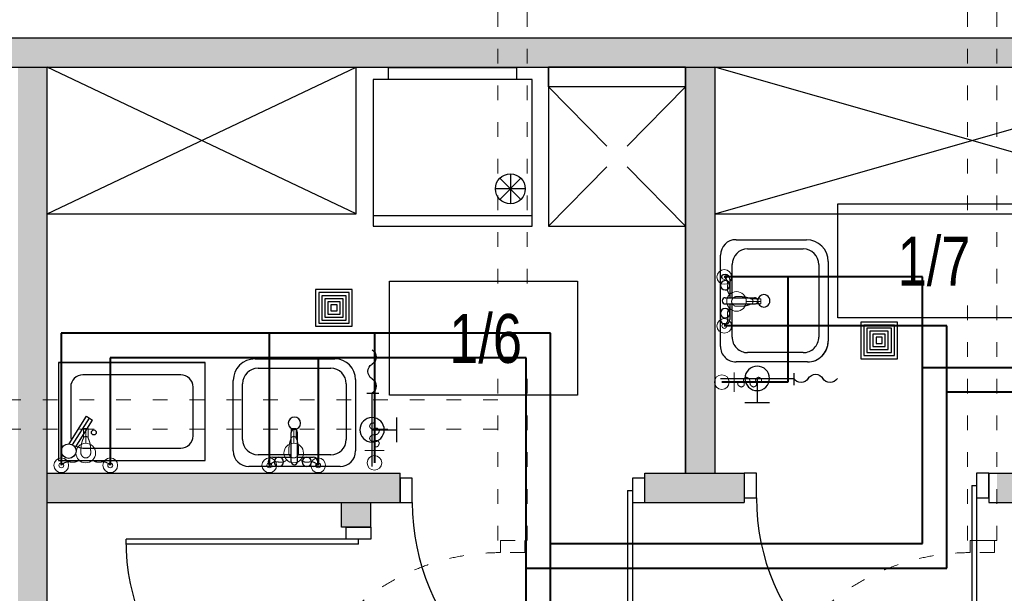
# Model space of a CAD drawing. Header units: millimetres. Extents: x 3698380 to 4312681, y 939872 to 1104488.
# Tile 8 of 93: x 3857420 to 3861445, y 1049059 to 1051404. Entities that reach past the tile are written whole.
import ezdxf

# ---------------------------------------------------------------- set-up
doc = ezdxf.new("R2010")
doc.units = ezdxf.units.MM
doc.header["$LTSCALE"] = 10
for name, pattern in [('ACAD_ISO03W100', [30, 12, -18]), ('H2OCW', [0]), ('H2OHW', [371.354, 250.4, -60.35, 0.254, -60.35])]:
    doc.linetypes.add(name, pattern=pattern)
for name, color, linetype, lineweight in [('0 20 cienka', 8, 'Continuous', 20), ('SAN_Odbiorniki H2O na rzucie', 7, 'Continuous', 13), ('SAN_Przewody ciepłej wody H2O na rzucie', 1, 'Continuous', 40), ('SAN_Przewody zimnej wody H2O na rzucie', 5, 'Continuous', 40)]:
    doc.layers.add(name, color=color, linetype=linetype, lineweight=lineweight)
for name, color, linetype in [('A_bloki', 252, 'Continuous'), ('A_kreskowanie', 8, 'Continuous'), ('A_opis_pom', 3, 'Continuous'), ('A_sc_proj', 2, 'Continuous'), ('A_stolarka', 252, 'Continuous'), ('A_wymiary', 1, 'Continuous'), ('SAN_Piony H2O na rzucie', 8, 'Continuous')]:
    doc.layers.add(name, color=color, linetype=linetype)
doc.styles.add('Strzałki', font='ic-isocp.shx', dxfattribs={"width": 0.8})

# ---------------------------------------------------------------- blocks, each defined once
blk = doc.blocks.new('jndf')
at = {"layer": 'A_stolarka', "ltscale": 2}
for p, q in [((6685.7, -1555593.7), (6685.7, -1556543.7)), ((6685.7, -1555593.7), (6705.7, -1555593.7)), ((6705.7, -1555593.7), (6705.7, -1556543.7))]:
    blk.add_line(p, q, dxfattribs=at)
for points in [[(5755.7, -1555643.7), (5805.7, -1555643.7), (5805.7, -1555543.7), (5755.7, -1555543.7)], [(6705.7, -1555643.7), (6755.7, -1555643.7), (6755.7, -1555543.7), (6705.7, -1555543.7)]]:
    blk.add_lwpolyline(points, close=True, dxfattribs=at)
blk.add_arc((6705.7, -1555643.7), 900, 180, 270, dxfattribs=at)
blk = doc.blocks.new('zlew_ 1 komora_ gospodarczy_ 01 - 500 x 440mm-1748953-1 PIĘTRO')
at = {"layer": 'A_bloki'}
for p, q in [((-14.54, 25.99), (18.13, 25.99)), ((-14.54, 25.99), (18.13, 25.99)), ((-13.27, 22.18), (16.41, 22.18)), ((-23.43, -11.66), (-23.43, 17.1)), ((-23.43, -11.66), (-23.43, 17.1)), ((26.57, 17.55), (26.57, -11.66)), ((26.57, 17.55), (26.57, -11.66)), ((-19.62, -6.9), (-19.62, 15.83)), ((22.76, 15.83), (22.76, -6.9)), ((0.3, -16.07), (0.3, -4.04)), ((2.84, -16.07), (2.84, -4.04)), ((0.3, -13.25), (-13.27, -13.25)), ((-7.32, -14.2), (0.3, -14.2)), ((16.41, -13.25), (2.84, -13.25)), ((2.84, -14.2), (9.19, -14.2)), ((20.22, -18.01), (-17.08, -18.01)), ((20.22, -18.01), (-17.08, -18.01)), ((9.19, -18.01), (-7.32, -18.01))]:
    blk.add_line(p, q, dxfattribs=at)
for centre, radius, start, end in [((-14.54, 17.1), 8.89, 90, 180), ((-14.54, 17.1), 8.89, 90, 180), ((18.13, 17.55), 8.44, 0, 90), ((18.13, 17.55), 8.44, 360, 90), ((-13.27, 15.83), 6.35, 90, 180), ((16.41, 15.83), 6.35, 360, 90), ((1.57, -0.32), 2.54, 360, 180), ((1.57, -0.32), 2.54, 180, 0), ((1.57, -4.04), 1.27, 360, 180), ((-13.27, -6.9), 6.35, 180, 270), ((16.41, -6.9), 6.35, 270, 0), ((-17.08, -11.66), 6.35, 180, 270), ((-17.08, -11.66), 6.35, 180, 270), ((20.22, -11.66), 6.35, 270, 0), ((20.22, -11.66), 6.35, 270, 0), ((-7.32, -16.11), 1.91, 90, 270), ((-4.78, -16.11), 1.9, 360, 180), ((1.57, -16.07), 1.27, 180, 0), ((6.65, -16.11), 1.9, 0, 180), ((9.19, -16.11), 1.9, 270, 90), ((-4.78, -16.11), 1.9, 180, 0), ((6.65, -16.11), 1.9, 180, 0)]:
    blk.add_arc(centre, radius, start, end, dxfattribs=at)
blk = doc.blocks.new('kran ze złączką 2d - kran ze złączką 2d-1891425-1 PIĘTRO')
at = {"layer": 'A_bloki'}
for p, q in [((0, 2.18), (0, -2.82)), ((29.99, 0.01), (0, 0)), ((14.99, 0), (15, -10)), ((10, -10), (20, -10))]:
    blk.add_line(p, q, dxfattribs=at)
blk.add_circle((14.99, 0), 5, dxfattribs=at)
for centre, start, end in [((-8.87, -1.79), 31.095, 148.905), ((-2.93, 1.79), 211.095, 328.905), ((-14.81, 1.79), 211.095, 328.905)]:
    blk.add_arc(centre, 3.47, start, end, dxfattribs=at)
blk = doc.blocks.new('Wpust podłogowy - DN 100-1891426-1 PIĘTRO')
at = {"layer": 'A_bloki'}
for p, q in [((7.5, 7.5), (-7.5, 7.5)), ((-7.5, 7.5), (-7.5, -7.5)), ((7.5, 7.5), (-7.5, 7.5)), ((-7.5, 7.5), (-7.5, -7.5)), ((6.25, 6.25), (-6.25, 6.25)), ((-6.25, 6.25), (-6.25, -6.25)), ((5, 5), (-5, 5)), ((-5, 5), (-5, -5)), ((5, -5), (5, 5)), ((6.25, -6.25), (6.25, 6.25)), ((7.5, -7.5), (7.5, 7.5)), ((7.5, -7.5), (7.5, 7.5)), ((3.75, 3.75), (-3.75, 3.75)), ((-3.75, 3.75), (-3.75, -3.75)), ((2.5, 2.5), (-2.5, 2.5)), ((-2.5, 2.5), (-2.5, -2.5)), ((1.25, 1.25), (-1.25, 1.25)), ((-1.25, 1.25), (-1.25, -1.25)), ((1.25, -1.25), (1.25, 1.25)), ((2.5, -2.5), (2.5, 2.5)), ((3.75, -3.75), (3.75, 3.75)), ((-3.75, -3.75), (3.75, -3.75)), ((-2.5, -2.5), (2.5, -2.5)), ((-1.25, -1.25), (1.25, -1.25)), ((-7.5, -7.5), (7.5, -7.5)), ((-7.5, -7.5), (7.5, -7.5)), ((-6.25, -6.25), (6.25, -6.25)), ((-5, -5), (5, -5))]:
    blk.add_line(p, q, dxfattribs=at)
blk = doc.blocks.new('d')
at = {"layer": 'A_kreskowanie', "ltscale": 2}
h = blk.add_hatch(color=252, dxfattribs=at)
h.dxf.hatch_style = 1
h.paths.add_polyline_path([(3731432.76, 791007.02), (3731312.76, 791007.02), (3731312.76, 789647.02), (3731432.76, 789647.02)])
h.paths.add_polyline_path([(3732874.74, 789327.02), (3732874.74, 789347.02), (3731432.76, 789347.02), (3731432.76, 789227.02), (3732874.74, 789227.02)])
h.paths.add_polyline_path([(3732754.74, 789227.02), (3732634.74, 789227.02), (3732634.74, 789127.02), (3732754.74, 789127.02)])
h.paths.add_polyline_path([(3734281.53, 789347.02), (3733874.74, 789347.02), (3733874.74, 789227.02), (3734281.53, 789227.02)])
h.paths.add_polyline_path([(3734161.53, 791007.02), (3734041.53, 791007.02), (3734041.53, 790927.02), (3734041.53, 790357.02), (3734041.53, 789347.02), (3734161.53, 789347.02)])
h.paths.add_polyline_path([(3736381.9, 791007.02), (3736261.9, 791007.02), (3736261.9, 789347.02), (3735463.65, 789347.02), (3735314.74, 789347.02), (3735314.74, 789227.02), (3736381.9, 789227.02)])
h.paths.add_polyline_path([(3735583.65, 789227.02), (3735463.65, 789227.02), (3735463.65, 787727.02), (3735583.65, 787727.02)])
h.paths.add_polyline_path([(3732754.74, 788122.56), (3732634.74, 788122.56), (3732634.74, 787727.02), (3732754.74, 787727.02)])
h.paths.add_polyline_path([(3731432.76, 789527.02), (3731312.76, 789527.02), (3731312.76, 787727.02), (3731432.76, 787727.02)])
h.paths.add_polyline_path([(3730049.12, 787727.02), (3729235.08, 787727.02), (3729235.08, 787627.02), (3729285.08, 787627.02), (3729285.08, 787527.02, 0.0278424), (3729290.65, 787427.02), (3730049.12, 787427.02)])
h.paths.add_polyline_path([(3729285.08, 787527.02), (3729235.08, 787527.02), (3729235.08, 787427.02), (3729290.65, 787427.02, -0.0278424)], flags=17)
h.paths.add_polyline_path([(3729285.08, 787627.02), (3729235.08, 787627.02), (3729235.08, 787527.02), (3729285.08, 787527.02)], flags=17)
h.paths.add_polyline_path([(3729114.74, 784607.02), (3728714.74, 784607.02), (3728714.74, 783607.02), (3729114.74, 783607.02)])
h.paths.add_polyline_path([(3729220.66, 783607.02), (3729114.74, 783607.02), (3729114.74, 783487.02), (3729220.66, 783487.02)])
h.paths.add_polyline_path([(3729309.74, 783607.02), (3729220.66, 783607.02), (3729220.66, 783487.02), (3729309.74, 783487.02)])
h.paths.add_polyline_path([(3732204.74, 783607.02), (3730709.74, 783607.02), (3730709.74, 783487.02), (3732204.74, 783487.02)])
h.paths.add_polyline_path([(3732324.74, 783707.02), (3732204.74, 783707.02), (3732204.74, 781627.02), (3732324.74, 781627.02)])
h.paths.add_polyline_path([(3735344.74, 786027.02), (3735224.74, 786027.02), (3732324.74, 786027.02), (3732324.74, 785907.02), (3735224.74, 785907.02), (3735224.74, 781627.02), (3735344.74, 781627.02)])
h.paths.add_polyline_path([(3744114.74, 791127.02), (3735314.74, 791127.02), (3735314.74, 791007.02), (3744114.74, 791007.02)])
h.paths.add_polyline_path([(3740100.05, 791007.02), (3739980.05, 791007.02), (3739980.05, 787727.02), (3740100.05, 787727.02)])
h.paths.add_polyline_path([(3742214.74, 791007.02), (3742094.74, 791007.02), (3742094.74, 787727.02), (3742214.74, 787727.02)])
h.paths.add_polyline_path([(3727024.74, 793327.02), (3726904.74, 793327.02), (3726904.74, 789127.02), (3727024.74, 789127.02)])
h = blk.add_hatch(color=252, dxfattribs=at)
h.dxf.hatch_style = 1
h.paths.add_polyline_path([(3733274.74, 791127.02), (3729114.74, 791127.02), (3729114.74, 791007.02), (3732204.74, 791007.02), (3733274.74, 791007.02)])
h.paths.add_polyline_path([(3733394.74, 791127.02), (3733274.74, 791127.02), (3733274.74, 791007.02), (3733394.74, 791007.02)])
h.paths.add_polyline_path([(3735194.74, 791127.02), (3733394.74, 791127.02), (3733394.74, 791007.02), (3733824.74, 791007.02), (3734041.53, 791007.02), (3735194.74, 791007.02)])
h.paths.add_polyline_path([(3735314.74, 791127.02), (3735194.74, 791127.02), (3735194.74, 791007.02), (3735314.74, 791007.02)])
h.paths.add_polyline_path([(3731432.76, 789647.02), (3731312.76, 789647.02), (3731312.76, 789527.02), (3731432.76, 789527.02)])
at = {"layer": '0 20 cienka', "color": 252, "linetype": 'ACAD_ISO03W100', "ltscale": 0.5}
for points in [[(3735194.74, 789072.56), (3735194.74, 793327.02)], [(3735314.74, 789072.56), (3735314.74, 793327.02)], [(3733274.74, 789072.56), (3733274.74, 791727.02)], [(3733394.74, 789072.56), (3733394.74, 791727.02)], [(3733274.74, 789647.02), (3730474.74, 789647.02)], [(3733274.74, 789527.02), (3730474.74, 789527.02)], [(3735314.74, 789072.56), (3735194.74, 789072.56)]]:
    blk.add_lwpolyline(points, dxfattribs=at)
for points in [[(3733284.74, 789072.56), (3733384.74, 789072.56), (3733384.74, 789022.56), (3733284.74, 789022.56)], [(3735204.74, 789072.56), (3735304.74, 789072.56), (3735304.74, 789022.56), (3735204.74, 789022.56)]]:
    blk.add_lwpolyline(points, close=True, dxfattribs=at)
for centre in [(3733284.74, 788122.56), (3735204.74, 788122.56)]:
    blk.add_arc(centre, 900, 90, 180, dxfattribs=at)
at = {"layer": 'A_bloki', "color": 252, "linetype": 'Continuous'}
for p, q in [((3731432.76, 790407.02), (3732695.88, 791007.02)), ((3732695.88, 790407.02), (3731432.76, 791007.02)), ((3732695.88, 790407.02), (3732695.88, 791007.02)), ((3734161.53, 790407.02), (3736261.9, 791007.02)), ((3736261.9, 790407.02), (3734161.53, 791007.02)), ((3733719.42, 790684.88), (3733481.53, 790927.02)), ((3733803.63, 790684.88), (3734041.53, 790927.02)), ((3733481.53, 790357.02), (3733719.42, 790599.16)), ((3734041.53, 790357.02), (3733803.63, 790599.16)), ((3731432.76, 790407.02), (3732695.88, 790407.02)), ((3732078.56, 789799.44), (3731478.56, 789799.44)), ((3731478.56, 789799.44), (3731478.56, 789399.74)), ((3731478.56, 789799.44), (3732078.56, 789799.44)), ((3732078.56, 789399.74), (3732078.56, 789799.44)), ((3731978.56, 789749.44), (3731578.56, 789749.44)), ((3731528.56, 789699.44), (3731528.56, 789499.74)), ((3732028.56, 789499.74), (3732028.56, 789699.44)), ((3731521.65, 789467.56), (3731592.81, 789580.57)), ((3731536.48, 789462.97), (3731605.5, 789572.58)), ((3731547.04, 789451.57), (3731618.19, 789564.59)), ((3731592.81, 789580.57), (3731618.19, 789564.59)), ((3731578.56, 789449.74), (3731978.56, 789449.74)), ((3731478.56, 789399.74), (3732078.56, 789399.74))]:
    blk.add_line(p, q, dxfattribs=at)
at = {"layer": 'A_bloki', "color": 252}
for p, q in [((3733282.37, 790553.29), (3733368.82, 790466.85)), ((3733368.82, 790553.29), (3733282.37, 790466.85)), ((3733325.6, 790571.19), (3733325.6, 790448.95)), ((3733386.72, 790510.07), (3733264.47, 790510.07)), ((3733414.35, 790399.4), (3732764.35, 790399.4))]:
    blk.add_line(p, q, dxfattribs=at)
for points in [[(3732827.96, 790957.02), (3732827.96, 791006.33), (3733350.73, 791006.33), (3733350.73, 790957.02)], [(3732764.35, 790957.02), (3732764.35, 790357.02), (3733414.35, 790357.02), (3733414.35, 790957.02)]]:
    blk.add_lwpolyline(points, close=True, dxfattribs=at)
at = {"layer": 'A_bloki', "color": 252, "linetype": 'Continuous'}
for points in [[(3734041.53, 790357.02), (3734041.53, 791007.02), (3733481.53, 791007.02), (3733481.53, 790357.02)], [(3734041.53, 791007.02), (3734041.53, 790927.02), (3733481.53, 790927.02), (3733481.53, 791007.02)]]:
    blk.add_lwpolyline(points, close=True, dxfattribs=at)
blk.add_lwpolyline([(3734161.53, 790407.02), (3736261.9, 790407.02)], dxfattribs=at)
at = {"layer": 'A_bloki', "color": 252}
blk.add_circle((3733325.6, 790510.07), 61.12, dxfattribs=at)
at = {"layer": 'A_bloki', "color": 252, "linetype": 'Continuous'}
for centre, radius in [((3731622.88, 789513.95), 10), ((3731520.5, 789437.58), 30)]:
    blk.add_circle(centre, radius, dxfattribs=at)
for centre, start, end in [((3731578.56, 789699.44), 90, 180), ((3731978.56, 789699.44), 0, 90), ((3731578.56, 789499.74), 180, 199.46873), ((3731978.56, 789499.74), 270, 0), ((3731578.56, 789499.74), 236.64305, 270)]:
    blk.add_arc(centre, 50, start, end, dxfattribs=at)
at = {"layer": 'A_opis_pom', "color": 252, "ltscale": 2}
for points in [[(3734664.59, 790448.31), (3735433.52, 790448.31), (3735433.52, 789982.89), (3734664.59, 789982.89)], [(3732831.37, 790131.89), (3733600.29, 790131.89), (3733600.29, 789666.47), (3732831.37, 789666.47)]]:
    blk.add_lwpolyline(points, close=True, dxfattribs=at)
at = {"layer": 'A_sc_proj', "color": 252, "ltscale": 2}
for p, q in [((3729114.74, 791007.02), (3731774.74, 791007.02)), ((3731432.76, 787727.02), (3731432.76, 791007.02)), ((3731432.76, 787727.02), (3731432.76, 791007.02)), ((3732204.74, 791007.02), (3733824.74, 791007.02)), ((3734041.53, 791007.02), (3734041.53, 789347.02)), ((3734041.53, 789347.02), (3734041.53, 791007.02)), ((3734161.53, 791007.02), (3734161.53, 789347.02)), ((3731432.76, 789347.02), (3732874.74, 789347.02)), ((3733874.74, 789347.02), (3734281.53, 789347.02)), ((3735281.53, 789347.02), (3736261.9, 789347.02)), ((3731432.76, 789227.02), (3732874.74, 789227.02)), ((3732634.74, 789127.02), (3732634.74, 789227.02)), ((3732634.74, 789127.02), (3732634.74, 789227.02)), ((3732754.74, 789127.02), (3732754.74, 789227.02)), ((3732754.74, 789127.02), (3732754.74, 789227.02)), ((3733874.74, 789227.02), (3734281.53, 789227.02)), ((3735281.53, 789227.02), (3736381.9, 789227.02))]:
    blk.add_line(p, q, dxfattribs=at)
at = {"layer": 'A_sc_proj', "color": 252, "ltscale": 16}
for p, q in [((3732874.74, 789227.02), (3732874.74, 789347.02)), ((3733874.74, 789227.02), (3733874.74, 789347.02)), ((3734281.53, 789347.02), (3734281.53, 789227.02)), ((3735281.53, 789347.02), (3735281.53, 789227.02)), ((3732754.74, 789127.02), (3732634.74, 789127.02))]:
    blk.add_line(p, q, dxfattribs=at)
at = {"layer": 'A_sc_proj', "color": 252, "ltscale": 2}
for points in [[(3729114.74, 791127.02), (3744114.74, 791127.02)], [(3729114.74, 791007.02), (3744114.74, 791007.02)], [(3729114.74, 791007.02), (3732204.74, 791007.02)]]:
    blk.add_lwpolyline(points, dxfattribs=at)
at = {"layer": 'A_bloki', "color": 252, "linetype": 'Continuous', "yscale": 10, "zscale": 10}
for name, p, xscale, rotation in [('zlew_ 1 komora_ gospodarczy_ 01 - 500 x 440mm-1748953-1 PIĘTRO', (3734364.66, 790067.7), 10, 270.0000000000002), ('Wpust podłogowy - DN 100-1891426-1 PIĘTRO', (3732604.57, 790022.95), 10, 179.9999999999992), ('Wpust podłogowy - DN 100-1891426-1 PIĘTRO', (3734832.99, 789890.4), 10, 89.99999999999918), ('kran ze złączką 2d - kran ze złączką 2d-1891425-1 PIĘTRO', (3732760.27, 789674.47), -10, 90)]:
    blk.add_blockref(name, p, dxfattribs=dict(at, xscale=xscale, rotation=rotation))
for name, p, xscale in [('zlew_ 1 komora_ gospodarczy_ 01 - 500 x 440mm-1748953-1 PIĘTRO', (3732427.28, 789554.62), 10), ('kran ze złączką 2d - kran ze złączką 2d-1891425-1 PIĘTRO', (3734484.51, 789734.7), -10)]:
    blk.add_blockref(name, p, dxfattribs=dict(at, xscale=xscale))
at = {"layer": 'A_stolarka', "color": 252}
for p in [(3728525.79, 2344890.77), (3727119.01, 2344870.77)]:
    blk.add_blockref('jndf', p, dxfattribs=at)
at = {"layer": 'A_stolarka', "color": 252, "xscale": -1, "rotation": 270}
blk.add_blockref('jndf', (5288298.49, 782371.29), dxfattribs=at)
at = {"layer": 'A_opis_pom', "color": 252, "char_height": 200, "attachment_point": 5, "style": 'Strzałki', "bg_fill": 3, "box_fill_scale": 1.2, "bg_fill_color": 256, "bg_fill_transparency": 10554628}
for s, insert in [('1/7', (3735057.58, 790213.15)), ('1/6', (3733224.35, 789896.72))]:
    blk.add_mtext(s, dxfattribs=dict(at, insert=insert))
blk = doc.blocks.new('BATCZST')
at = {"layer": 'SAN_Odbiorniki H2O na rzucie', "true_color": 0x000000}
for points in [[(0, -100), (0, -40)], [(-10, -60), (-10, -100), (10, -100), (10, -60)]]:
    blk.add_lwpolyline(points, dxfattribs=at)
for centre, radius in [((-100, 50), 10), ((100, 50), 10), ((0, 0), 40)]:
    blk.add_circle(centre, radius, dxfattribs=at)
at = {"layer": 'SAN_Odbiorniki H2O na rzucie', "linetype": 'Continuous', "true_color": 0x000000}
for points in [[(-30, 30), (-33.6, 32.2), (-37.1, 34), (-40.4, 35.4), (-43.5, 36.3), (-46.5, 37), (-49.4, 37.3), (-52.1, 37.5), (-54.8, 37.4), (-57.4, 37.2), (-60, 36.9), (-62.5, 36.6), (-65, 36.2), (-67.5, 36), (-70, 35.8), (-72.6, 35.8), (-75.2, 35.9), (-77.9, 36.3), (-80.6, 37), (-83.5, 38.1), (-86.5, 39.5), (-89.6, 41.3), (-92.9, 43.7), (-96.4, 46.6), (-100, 50)], [(30, 30), (33.6, 32.2), (37.1, 34), (40.4, 35.4), (43.5, 36.3), (46.5, 37), (49.4, 37.3), (52.1, 37.5), (54.8, 37.4), (57.4, 37.2), (60, 36.9), (62.5, 36.6), (65, 36.2), (67.5, 36), (70, 35.8), (72.6, 35.8), (75.2, 35.9), (77.9, 36.3), (80.6, 37), (83.5, 38.1), (86.5, 39.5), (89.6, 41.3), (92.9, 43.7), (96.4, 46.6), (100, 50)]]:
    blk.add_spline(points, degree=3, dxfattribs=at)
at = {"layer": 'SAN_Odbiorniki H2O na rzucie', "true_color": 0x000000}
blk.add_spline([(-20, 0), (-20, -0.6), (-20, -1.2), (-20, -1.8), (-20, -2.4), (-20, -3), (-20, -3.6), (-20, -4.2), (-20, -4.8), (-20, -5.4), (-20, -6), (-20, -6.6), (-20, -7.2), (-20, -7.8), (-20, -8.4), (-20, -9), (-20, -9.6), (-20, -10.2), (-19.9, -10.8), (-19.9, -11.4), (-19.9, -12), (-19.9, -12.6), (-19.9, -13.2), (-19.9, -13.8), (-19.9, -14.4), (-19.8, -15), (-19.8, -15.6), (-19.8, -16.2), (-19.8, -16.8), (-19.8, -17.4), (-19.7, -18), (-19.7, -18.6), (-19.7, -19.2), (-19.6, -19.8), (-19.6, -20.4), (-19.6, -21), (-19.5, -21.6), (-19.5, -22.2), (-19.5, -22.8), (-19.4, -23.4), (-19.4, -24), (-19.3, -24.6), (-19.3, -25.2), (-19.2, -25.8), (-19.1, -26.4), (-19.1, -27), (-19, -27.6), (-19, -28.2), (-18.9, -28.8), (-18.8, -29.4), (-18.8, -30), (-18.7, -30.6), (-18.6, -31.2), (-18.5, -31.8), (-18.4, -32.4), (-18.3, -33), (-18.2, -33.6), (-18.1, -34.2), (-18, -34.8), (-17.9, -35.4), (-17.8, -36), (-17.7, -36.6), (-17.6, -37.2), (-17.5, -37.8), (-17.4, -38.4), (-17.3, -39), (-17.1, -39.6), (-17, -40.2), (-16.9, -40.8), (-16.7, -41.4), (-16.6, -42), (-16.4, -42.6), (-16.3, -43.2), (-16.1, -43.8), (-15.9, -44.4), (-15.8, -45), (-15.6, -45.6), (-15.4, -46.2), (-15.3, -46.8), (-15.1, -47.4), (-14.9, -48), (-14.7, -48.6), (-14.5, -49.2), (-14.3, -49.8), (-14.1, -50.4), (-13.9, -51), (-13.6, -51.6), (-13.4, -52.2), (-13.2, -52.8), (-13, -53.4), (-12.7, -54), (-12.5, -54.6), (-12.2, -55.2), (-12, -55.8), (-11.7, -56.4), (-11.4, -57), (-11.2, -57.6), (-10.9, -58.2), (-10.6, -58.8), (-10.3, -59.4), (-10, -60), (-10, -60.3), (-10, -60.6), (-9.9, -60.9), (-9.9, -61.2), (-9.9, -61.4), (-9.8, -61.7), (-9.7, -62), (-9.6, -62.2), (-9.5, -62.5), (-9.4, -62.7), (-9.3, -62.9), (-9.2, -63.2), (-9.1, -63.4), (-8.9, -63.6), (-8.8, -63.8), (-8.6, -64), (-8.5, -64.2), (-8.3, -64.4), (-8.1, -64.6), (-7.9, -64.8), (-7.7, -65), (-7.5, -65.1), (-7.3, -65.3), (-7.1, -65.5), (-6.9, -65.6), (-6.6, -65.8), (-6.4, -65.9), (-6.2, -66), (-5.9, -66.2), (-5.7, -66.3), (-5.4, -66.4), (-5.2, -66.5), (-4.9, -66.6), (-4.6, -66.7), (-4.4, -66.8), (-4.1, -66.9), (-3.8, -67), (-3.5, -67.1), (-3.2, -67.1), (-3, -67.2), (-2.7, -67.3), (-2.4, -67.3), (-2.1, -67.4), (-1.8, -67.4), (-1.5, -67.4), (-1.2, -67.5), (-0.9, -67.5), (-0.6, -67.5), (-0.3, -67.5), (0, -67.5), (0.3, -67.5), (0.6, -67.5), (0.9, -67.5), (1.2, -67.5), (1.5, -67.4), (1.8, -67.4), (2.1, -67.4), (2.4, -67.3), (2.7, -67.3), (3, -67.2), (3.2, -67.1), (3.5, -67.1), (3.8, -67), (4.1, -66.9), (4.4, -66.8), (4.6, -66.7), (4.9, -66.6), (5.2, -66.5), (5.4, -66.4), (5.7, -66.3), (5.9, -66.2), (6.2, -66), (6.4, -65.9), (6.6, -65.8), (6.9, -65.6), (7.1, -65.5), (7.3, -65.3), (7.5, -65.1), (7.7, -65), (7.9, -64.8), (8.1, -64.6), (8.3, -64.4), (8.5, -64.2), (8.6, -64), (8.8, -63.8), (8.9, -63.6), (9.1, -63.4), (9.2, -63.2), (9.3, -62.9), (9.4, -62.7), (9.5, -62.5), (9.6, -62.2), (9.7, -62), (9.8, -61.7), (9.9, -61.4), (9.9, -61.2), (9.9, -60.9), (10, -60.6), (10, -60.3), (10, -60), (10.3, -59.4), (10.6, -58.8), (10.9, -58.2), (11.2, -57.6), (11.4, -57), (11.7, -56.4), (12, -55.8), (12.2, -55.2), (12.5, -54.6), (12.7, -54), (13, -53.4), (13.2, -52.8), (13.4, -52.2), (13.6, -51.6), (13.9, -51), (14.1, -50.4), (14.3, -49.8), (14.5, -49.2), (14.7, -48.6), (14.9, -48), (15.1, -47.4), (15.3, -46.8), (15.4, -46.2), (15.6, -45.6), (15.8, -45), (15.9, -44.4), (16.1, -43.8), (16.3, -43.2), (16.4, -42.6), (16.6, -42), (16.7, -41.4), (16.9, -40.8), (17, -40.2), (17.1, -39.6), (17.3, -39), (17.4, -38.4), (17.5, -37.8), (17.6, -37.2), (17.7, -36.6), (17.8, -36), (17.9, -35.4), (18, -34.8), (18.1, -34.2), (18.2, -33.6), (18.3, -33), (18.4, -32.4), (18.5, -31.8), (18.6, -31.2), (18.7, -30.6), (18.7, -30), (18.8, -29.4), (18.9, -28.8), (19, -28.2), (19, -27.6), (19.1, -27), (19.1, -26.4), (19.2, -25.8), (19.3, -25.2), (19.3, -24.6), (19.4, -24), (19.4, -23.4), (19.5, -22.8), (19.5, -22.2), (19.5, -21.6), (19.6, -21), (19.6, -20.4), (19.6, -19.8), (19.7, -19.2), (19.7, -18.6), (19.7, -18), (19.8, -17.4), (19.8, -16.8), (19.8, -16.2), (19.8, -15.6), (19.8, -15), (19.9, -14.4), (19.9, -13.8), (19.9, -13.2), (19.9, -12.6), (19.9, -12), (19.9, -11.4), (19.9, -10.8), (20, -10.2), (20, -9.6), (20, -9), (20, -8.4), (20, -7.8), (20, -7.2), (20, -6.6), (20, -6), (20, -5.4), (20, -4.8), (20, -4.2), (20, -3.6), (20, -3), (20, -2.4), (20, -1.8), (20, -1.2), (20, -0.6), (20, 0), (20, 0.3), (20, 0.6), (20, 0.9), (20, 1.2), (19.9, 1.5), (19.9, 1.8), (19.9, 2.1), (19.8, 2.4), (19.8, 2.7), (19.7, 3), (19.7, 3.3), (19.6, 3.6), (19.5, 3.9), (19.4, 4.2), (19.4, 4.5), (19.3, 4.8), (19.2, 5.1), (19.1, 5.3), (19, 5.6), (18.9, 5.9), (18.8, 6.2), (18.7, 6.5), (18.5, 6.8), (18.4, 7.1), (18.3, 7.3), (18.1, 7.6), (18, 7.9), (17.9, 8.2), (17.7, 8.5), (17.6, 8.7), (17.4, 9), (17.3, 9.3), (17.1, 9.5), (16.9, 9.8), (16.8, 10.1), (16.6, 10.3), (16.4, 10.6), (16.2, 10.9), (16, 11.1), (15.8, 11.4), (15.6, 11.6), (15.4, 11.9), (15.2, 12.1), (15, 12.3), (14.8, 12.6), (14.6, 12.8), (14.4, 13.1), (14.2, 13.3), (14, 13.5), (13.7, 13.7), (13.5, 14), (13.3, 14.2), (13.1, 14.4), (12.8, 14.6), (12.6, 14.8), (12.3, 15), (12.1, 15.2), (11.9, 15.4), (11.6, 15.6), (11.4, 15.8), (11.1, 16), (10.9, 16.2), (10.6, 16.4), (10.3, 16.6), (10.1, 16.8), (9.8, 16.9), (9.5, 17.1), (9.3, 17.3), (9, 17.4), (8.7, 17.6), (8.5, 17.7), (8.2, 17.9), (7.9, 18), (7.6, 18.1), (7.3, 18.3), (7.1, 18.4), (6.8, 18.5), (6.5, 18.7), (6.2, 18.8), (5.9, 18.9), (5.6, 19), (5.3, 19.1), (5.1, 19.2), (4.8, 19.3), (4.5, 19.4), (4.2, 19.4), (3.9, 19.5), (3.6, 19.6), (3.3, 19.7), (3, 19.7), (2.7, 19.8), (2.4, 19.8), (2.1, 19.9), (1.8, 19.9), (1.5, 19.9), (1.2, 20), (0.9, 20), (0.6, 20), (0.3, 20), (0, 20), (-0.3, 20), (-0.6, 20), (-0.9, 20), (-1.2, 20), (-1.5, 19.9), (-1.8, 19.9), (-2.1, 19.9), (-2.4, 19.8), (-2.7, 19.8), (-3, 19.7), (-3.3, 19.7), (-3.6, 19.6), (-3.9, 19.5), (-4.2, 19.4), (-4.5, 19.4), (-4.8, 19.3), (-5.1, 19.2), (-5.3, 19.1), (-5.6, 19), (-5.9, 18.9), (-6.2, 18.8), (-6.5, 18.7), (-6.8, 18.5), (-7.1, 18.4), (-7.3, 18.3), (-7.6, 18.1), (-7.9, 18), (-8.2, 17.9), (-8.5, 17.7), (-8.7, 17.6), (-9, 17.4), (-9.3, 17.3), (-9.5, 17.1), (-9.8, 16.9), (-10.1, 16.8), (-10.3, 16.6), (-10.6, 16.4), (-10.9, 16.2), (-11.1, 16), (-11.4, 15.8), (-11.6, 15.6), (-11.9, 15.4), (-12.1, 15.2), (-12.3, 15), (-12.6, 14.8), (-12.8, 14.6), (-13.1, 14.4), (-13.3, 14.2), (-13.5, 14), (-13.7, 13.7), (-14, 13.5), (-14.2, 13.3), (-14.4, 13.1), (-14.6, 12.8), (-14.8, 12.6), (-15, 12.3), (-15.2, 12.1), (-15.4, 11.9), (-15.6, 11.6), (-15.8, 11.4), (-16, 11.1), (-16.2, 10.9), (-16.4, 10.6), (-16.6, 10.3), (-16.8, 10.1), (-16.9, 9.8), (-17.1, 9.5), (-17.3, 9.3), (-17.4, 9), (-17.6, 8.7), (-17.7, 8.5), (-17.9, 8.2), (-18, 7.9), (-18.1, 7.6), (-18.3, 7.3), (-18.4, 7.1), (-18.5, 6.8), (-18.7, 6.5), (-18.8, 6.2), (-18.9, 5.9), (-19, 5.6), (-19.1, 5.3), (-19.2, 5.1), (-19.3, 4.8), (-19.4, 4.5), (-19.4, 4.2), (-19.5, 3.9), (-19.6, 3.6), (-19.7, 3.3), (-19.7, 3), (-19.8, 2.7), (-19.8, 2.4), (-19.9, 2.1), (-19.9, 1.8), (-19.9, 1.5), (-20, 1.2), (-20, 0.9), (-20, 0.6), (-20, 0.3), (-20, 0)], degree=3, dxfattribs=at)
blk = doc.blocks.new('ZAWCZZW')
at = {"layer": 'SAN_Odbiorniki H2O na rzucie', "true_color": 0x000000}
for p, q in [((0, 0), (0, -50)), ((-40, -50), (40, -50))]:
    blk.add_line(p, q, dxfattribs=at)
blk.add_spline([(0, -50), (-0.00299, -50.88212), (-0.01192, -51.72896), (-0.02673, -52.54124), (-0.04736, -53.31968), (-0.07375, -54.065), (-0.10584, -54.77792), (-0.14357, -55.45916), (-0.18688, -56.10944), (-0.23571, -56.72948), (-0.29, -57.32), (-0.34969, -57.88172), (-0.41472, -58.41536), (-0.48503, -58.92164), (-0.56056, -59.40128), (-0.64125, -59.855), (-0.72704, -60.28352), (-0.81787, -60.68756), (-0.91368, -61.06784), (-1.01441, -61.42508), (-1.12, -61.76), (-1.23039, -62.07332), (-1.34552, -62.36576), (-1.46533, -62.63804), (-1.58976, -62.89088), (-1.71875, -63.125), (-1.85224, -63.34112), (-1.99017, -63.53996), (-2.13248, -63.72224), (-2.27911, -63.88868), (-2.43, -64.04), (-2.58509, -64.17692), (-2.74432, -64.30016), (-2.90763, -64.41044), (-3.07496, -64.50848), (-3.24625, -64.595), (-3.42144, -64.67072), (-3.60047, -64.73636), (-3.78328, -64.79264), (-3.96981, -64.84028), (-4.16, -64.88), (-4.35379, -64.91252), (-4.55112, -64.93856), (-4.75193, -64.95884), (-4.95616, -64.97408), (-5.16375, -64.985), (-5.37464, -64.99232), (-5.58877, -64.99676), (-5.80608, -64.99904), (-6.02651, -64.99988), (-6.25, -65), (-6.47649, -65.00012), (-6.70592, -65.00096), (-6.93823, -65.00324), (-7.17336, -65.00768), (-7.41125, -65.015), (-7.65184, -65.02592), (-7.89507, -65.04116), (-8.14088, -65.06144), (-8.38921, -65.08748), (-8.64, -65.12), (-8.89319, -65.15972), (-9.14872, -65.20736), (-9.40653, -65.26364), (-9.66656, -65.32928), (-9.92875, -65.405), (-10.19304, -65.49152), (-10.45937, -65.58956), (-10.72768, -65.69984), (-10.99791, -65.82308), (-11.27, -65.96), (-11.54389, -66.11132), (-11.81952, -66.27776), (-12.09683, -66.46004), (-12.37576, -66.65888), (-12.65625, -66.875), (-12.93824, -67.10912), (-13.22167, -67.36196), (-13.50648, -67.63424), (-13.79261, -67.92668), (-14.08, -68.24), (-14.36859, -68.57492), (-14.65832, -68.93216), (-14.94913, -69.31244), (-15.24096, -69.71648), (-15.53375, -70.145), (-15.82744, -70.59872), (-16.12197, -71.07836), (-16.41728, -71.58464), (-16.71331, -72.11828), (-17.01, -72.68), (-17.30729, -73.27052), (-17.60512, -73.89056), (-17.90343, -74.54084), (-18.20216, -75.22208), (-18.50125, -75.935), (-18.80064, -76.68032), (-19.10027, -77.45876), (-19.40008, -78.27104), (-19.70001, -79.11788), (-20, -80), (-19.69702, -80.87914), (-19.38816, -81.71712), (-19.07354, -82.51478), (-18.75328, -83.27296), (-18.4275, -83.9925), (-18.09632, -84.67424), (-17.75986, -85.31902), (-17.41824, -85.92768), (-17.07158, -86.50106), (-16.72, -87.04), (-16.36362, -87.54534), (-16.00256, -88.01792), (-15.63694, -88.45858), (-15.26688, -88.86816), (-14.8925, -89.2475), (-14.51392, -89.59744), (-14.13126, -89.91882), (-13.74464, -90.21248), (-13.35418, -90.47926), (-12.96, -90.72), (-12.56222, -90.93554), (-12.16096, -91.12672), (-11.75634, -91.29438), (-11.34848, -91.43936), (-10.9375, -91.5625), (-10.52352, -91.66464), (-10.10666, -91.74662), (-9.68704, -91.80928), (-9.26478, -91.85346), (-8.84, -91.88), (-8.41282, -91.88974), (-7.98336, -91.88352), (-7.55174, -91.86218), (-7.11808, -91.82656), (-6.6825, -91.7775), (-6.24512, -91.71584), (-5.80606, -91.64242), (-5.36544, -91.55808), (-4.92338, -91.46366), (-4.48, -91.36), (-4.03542, -91.24794), (-3.58976, -91.12832), (-3.14314, -91.00198), (-2.69568, -90.86976), (-2.2475, -90.7325), (-1.79872, -90.59104), (-1.34946, -90.44622), (-0.89984, -90.29888), (-0.44998, -90.14986), (0, -90), (0.44998, -89.85014), (0.89984, -89.70112), (1.34946, -89.55378), (1.79872, -89.40896), (2.2475, -89.2675), (2.69568, -89.13024), (3.14314, -88.99802), (3.58976, -88.87168), (4.03542, -88.75206), (4.48, -88.64), (4.92338, -88.53634), (5.36544, -88.44192), (5.80606, -88.35758), (6.24512, -88.28416), (6.6825, -88.2225), (7.11808, -88.17344), (7.55174, -88.13782), (7.98336, -88.11648), (8.41282, -88.11026), (8.84, -88.12), (9.26478, -88.14654), (9.68704, -88.19072), (10.10666, -88.25338), (10.52352, -88.33536), (10.9375, -88.4375), (11.34848, -88.56064), (11.75634, -88.70562), (12.16096, -88.87328), (12.56222, -89.06446), (12.96, -89.28), (13.35418, -89.52074), (13.74464, -89.78752), (14.13126, -90.08118), (14.51392, -90.40256), (14.8925, -90.7525), (15.26688, -91.13184), (15.63694, -91.54142), (16.00256, -91.98208), (16.36362, -92.45466), (16.72, -92.96), (17.07158, -93.49894), (17.41824, -94.07232), (17.75986, -94.68098), (18.09632, -95.32576), (18.4275, -96.0075), (18.75328, -96.72704), (19.07354, -97.48522), (19.38816, -98.28288), (19.69702, -99.12086), (20, -100), (19.69702, -100.88212), (19.38816, -101.72896), (19.07354, -102.54124), (18.75328, -103.31968), (18.4275, -104.065), (18.09632, -104.77792), (17.75986, -105.45916), (17.41824, -106.10944), (17.07158, -106.72948), (16.72, -107.32), (16.36362, -107.88172), (16.00256, -108.41536), (15.63694, -108.92164), (15.26688, -109.40128), (14.8925, -109.855), (14.51392, -110.28352), (14.13126, -110.68756), (13.74464, -111.06784), (13.35418, -111.42508), (12.96, -111.76), (12.56222, -112.07332), (12.16096, -112.36576), (11.75634, -112.63804), (11.34848, -112.89088), (10.9375, -113.125), (10.52352, -113.34112), (10.10666, -113.53996), (9.68704, -113.72224), (9.26478, -113.88868), (8.84, -114.04), (8.41282, -114.17692), (7.98336, -114.30016), (7.55174, -114.41044), (7.11808, -114.50848), (6.6825, -114.595), (6.24512, -114.67072), (5.80606, -114.73636), (5.36544, -114.79264), (4.92338, -114.84028), (4.48, -114.88), (4.03542, -114.91252), (3.58976, -114.93856), (3.14314, -114.95884), (2.69568, -114.97408), (2.2475, -114.985), (1.79872, -114.99232), (1.34946, -114.99676), (0.89984, -114.99904), (0.44998, -114.99988), (0, -115), (-0.44998, -115.00012), (-0.89984, -115.00096), (-1.34946, -115.00324), (-1.79872, -115.00768), (-2.2475, -115.015), (-2.69568, -115.02592), (-3.14314, -115.04116), (-3.58976, -115.06144), (-4.03542, -115.08748), (-4.48, -115.12), (-4.92338, -115.15972), (-5.36544, -115.20736), (-5.80606, -115.26364), (-6.24512, -115.32928), (-6.6825, -115.405), (-7.11808, -115.49152), (-7.55174, -115.58956), (-7.98336, -115.69984), (-8.41282, -115.82308), (-8.84, -115.96), (-9.26478, -116.11132), (-9.68704, -116.27776), (-10.10666, -116.46004), (-10.52352, -116.65888), (-10.9375, -116.875), (-11.34848, -117.10912), (-11.75634, -117.36196), (-12.16096, -117.63424), (-12.56222, -117.92668), (-12.96, -118.24), (-13.35418, -118.57492), (-13.74464, -118.93216), (-14.13126, -119.31244), (-14.51392, -119.71648), (-14.8925, -120.145), (-15.26688, -120.59872), (-15.63694, -121.07836), (-16.00256, -121.58464), (-16.36362, -122.11828), (-16.72, -122.68), (-17.07158, -123.27052), (-17.41824, -123.89056), (-17.75986, -124.54084), (-18.09632, -125.22208), (-18.4275, -125.935), (-18.75328, -126.68032), (-19.07354, -127.45876), (-19.38816, -128.27104), (-19.69702, -129.11788), (-20, -130), (-19.69702, -130.87914), (-19.38816, -131.71712), (-19.07354, -132.51478), (-18.75328, -133.27296), (-18.4275, -133.9925), (-18.09632, -134.67424), (-17.75986, -135.31902), (-17.41824, -135.92768), (-17.07158, -136.50106), (-16.72, -137.04), (-16.36362, -137.54534), (-16.00256, -138.01792), (-15.63694, -138.45858), (-15.26688, -138.86816), (-14.8925, -139.2475), (-14.51392, -139.59744), (-14.13126, -139.91882), (-13.74464, -140.21248), (-13.35418, -140.47926), (-12.96, -140.72), (-12.56222, -140.93554), (-12.16096, -141.12672), (-11.75634, -141.29438), (-11.34848, -141.43936), (-10.9375, -141.5625), (-10.52352, -141.66464), (-10.10666, -141.74662), (-9.68704, -141.80928), (-9.26478, -141.85346), (-8.84, -141.88), (-8.41282, -141.88974), (-7.98336, -141.88352), (-7.55174, -141.86218), (-7.11808, -141.82656), (-6.6825, -141.7775), (-6.24512, -141.71584), (-5.80606, -141.64242), (-5.36544, -141.55808), (-4.92338, -141.46366), (-4.48, -141.36), (-4.03542, -141.24794), (-3.58976, -141.12832), (-3.14314, -141.00198), (-2.69568, -140.86976), (-2.2475, -140.7325), (-1.79872, -140.59104), (-1.34946, -140.44622), (-0.89984, -140.29888), (-0.44998, -140.14986), (0, -140), (0.44998, -139.85014), (0.89984, -139.70112), (1.34946, -139.55378), (1.79872, -139.40896), (2.2475, -139.2675), (2.69568, -139.13024), (3.14314, -138.99802), (3.58976, -138.87168), (4.03542, -138.75206), (4.48, -138.64), (4.92338, -138.53634), (5.36544, -138.44192), (5.80606, -138.35758), (6.24512, -138.28416), (6.6825, -138.2225), (7.11808, -138.17344), (7.55174, -138.13782), (7.98336, -138.11648), (8.41282, -138.11026), (8.84, -138.12), (9.26478, -138.14654), (9.68704, -138.19072), (10.10666, -138.25338), (10.52352, -138.33536), (10.9375, -138.4375), (11.34848, -138.56064), (11.75634, -138.70562), (12.16096, -138.87328), (12.56222, -139.06446), (12.96, -139.28), (13.35418, -139.52074), (13.74464, -139.78752), (14.13126, -140.08118), (14.51392, -140.40256), (14.8925, -140.7525), (15.26688, -141.13184), (15.63694, -141.54142), (16.00256, -141.98208), (16.36362, -142.45466), (16.72, -142.96), (17.07158, -143.49894), (17.41824, -144.07232), (17.75986, -144.68098), (18.09632, -145.32576), (18.4275, -146.0075), (18.75328, -146.72704), (19.07354, -147.48522), (19.38816, -148.28288), (19.69702, -149.12086), (20, -150), (19.70001, -150.87916), (19.40008, -151.71728), (19.10027, -152.51532), (18.80064, -153.27424), (18.50125, -153.995), (18.20216, -154.67856), (17.90343, -155.32588), (17.60512, -155.93792), (17.30729, -156.51564), (17.01, -157.06), (16.71331, -157.57196), (16.41728, -158.05248), (16.12197, -158.50252), (15.82744, -158.92304), (15.53375, -159.315), (15.24096, -159.67936), (14.94913, -160.01708), (14.65832, -160.32912), (14.36859, -160.61644), (14.08, -160.88), (13.79261, -161.12076), (13.50648, -161.33968), (13.22167, -161.53772), (12.93824, -161.71584), (12.65625, -161.875), (12.37576, -162.01616), (12.09683, -162.14028), (11.81952, -162.24832), (11.54389, -162.34124), (11.27, -162.42), (10.99791, -162.48556), (10.72768, -162.53888), (10.45937, -162.58092), (10.19304, -162.61264), (9.92875, -162.635), (9.66656, -162.64896), (9.40653, -162.65548), (9.14872, -162.65552), (8.89319, -162.65004), (8.64, -162.64), (8.38921, -162.62636), (8.14088, -162.61008), (7.89507, -162.59212), (7.65184, -162.57344), (7.41125, -162.555), (7.17336, -162.53776), (6.93823, -162.52268), (6.70592, -162.51072), (6.47649, -162.50284), (6.25, -162.5), (6.02651, -162.50316), (5.80608, -162.51328), (5.58877, -162.53132), (5.37464, -162.55824), (5.16375, -162.595), (4.95616, -162.64256), (4.75193, -162.70188), (4.55112, -162.77392), (4.35379, -162.85964), (4.16, -162.96), (3.96981, -163.07596), (3.78328, -163.20848), (3.60047, -163.35852), (3.42144, -163.52704), (3.24625, -163.715), (3.07496, -163.92336), (2.90763, -164.15308), (2.74432, -164.40512), (2.58509, -164.68044), (2.43, -164.98), (2.27911, -165.30476), (2.13248, -165.65568), (1.99017, -166.03372), (1.85224, -166.43984), (1.71875, -166.875), (1.58976, -167.34016), (1.46533, -167.83628), (1.34552, -168.36432), (1.23039, -168.92524), (1.12, -169.52), (1.01441, -170.14956), (0.91368, -170.81488), (0.81787, -171.51692), (0.72704, -172.25664), (0.64125, -173.035), (0.56056, -173.85296), (0.48503, -174.71148), (0.41472, -175.61152), (0.34969, -176.55404), (0.29, -177.54), (0.23571, -178.57036), (0.18688, -179.64608), (0.14357, -180.76812), (0.10584, -181.93744), (0.07375, -183.155), (0.04736, -184.42176), (0.02673, -185.73868), (0.01192, -187.10672), (0.00299, -188.52684), (0, -190)], degree=3, dxfattribs=at)
blk = doc.blocks.new('VERTPIPEHOTWATER_H2O_P')
at = {"layer": 'SAN_Przewody ciepłej wody H2O na rzucie', "lineweight": 13, "true_color": 0x000000}
blk.add_circle((0, 0), 30, dxfattribs=at)
blk = doc.blocks.new('VERTPIPECOLDWATER_H2O_P')
at = {"layer": 'SAN_Przewody zimnej wody H2O na rzucie', "lineweight": 13, "true_color": 0x000000}
blk.add_circle((0, 0), 30, dxfattribs=at)

msp = doc.modelspace()

# ---------------------------------------------------------------- block references
at = {"layer": 'A_wymiary'}
msp.add_blockref('d', (126100.4, 260202.7), dxfattribs=at)

# ---------------------------------------------------------------- next in the draw order: linework, layer by layer
at = {"layer": 'SAN_Przewody ciepłej wody H2O na rzucie', "linetype": 'H2OHW', "true_color": 0x000000}
for p, q in [((3861210.5, 1050152.2), (3860300.5, 1050152.2)), ((3861210.5, 1049882.2), (3861210.5, 1050152.2)), ((3857790.5, 1050022.2), (3857790.5, 1049582.2)), ((3858640.5, 1050022.2), (3857790.5, 1050022.2)), ((3858640.5, 1050022.2), (3858640.5, 1049582.2)), ((3859490.5, 1050022.2), (3858640.5, 1050022.2)), ((3859490.5, 1049162.2), (3859490.5, 1050022.2)), ((3861210.5, 1049162.2), (3861210.5, 1049882.2)), ((3861210.5, 1049882.2), (3862070.5, 1049882.2)), ((3859490.5, 1049162.2), (3861210.5, 1049162.2)), ((3859490.5, 1048522.2), (3859490.5, 1049162.2))]:
    msp.add_line(p, q, dxfattribs=at)
at = {"layer": 'SAN_Przewody zimnej wody H2O na rzucie', "linetype": 'H2OCW', "true_color": 0x000000}
for p, q in [((3860560.5, 1050352.2), (3860300.5, 1050352.2)), ((3861110.5, 1050352.2), (3860560.5, 1050352.2)), ((3860560.5, 1050352.2), (3860560.5, 1049922.2)), ((3861110.5, 1049982.2), (3861110.5, 1050352.2)), ((3857590.5, 1050122.2), (3857590.5, 1049582.2)), ((3858440.5, 1050122.2), (3857590.5, 1050122.2)), ((3858440.5, 1050122.2), (3858440.5, 1049582.2)), ((3858870.5, 1050122.2), (3858440.5, 1050122.2)), ((3858870.5, 1050122.2), (3858870.5, 1049592.2)), ((3859590.5, 1050122.2), (3858870.5, 1050122.2)), ((3859590.5, 1049262.2), (3859590.5, 1050122.2)), ((3861110.5, 1049262.2), (3861110.5, 1049982.2)), ((3861110.5, 1049982.2), (3861870.5, 1049982.2)), ((3860560.5, 1049922.2), (3860290.5, 1049922.2)), ((3859590.5, 1049262.2), (3861110.5, 1049262.2)), ((3859590.5, 1048622.2), (3859590.5, 1049262.2))]:
    msp.add_line(p, q, dxfattribs=at)

# ---------------------------------------------------------------- next in the draw order: block references
at = {"layer": 'SAN_Odbiorniki H2O na rzucie', "true_color": 0x000000}
for name, p, rotation in [('BATCZST', (3860350.5, 1050252.2), 90), ('ZAWCZZW', (3860290.5, 1049922.2), 90.00000000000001), ('ZAWCZZW', (3858870.5, 1049592.2), 180), ('BATCZST', (3857690.5, 1049632.2), 180), ('BATCZST', (3858540.5, 1049632.2), 180)]:
    msp.add_blockref(name, p, dxfattribs=dict(at, rotation=rotation))
at = {"layer": 'SAN_Piony H2O na rzucie', "true_color": 0x000000}
for name, p in [('VERTPIPECOLDWATER_H2O_P', (3860300.5, 1050352.2)), ('VERTPIPEHOTWATER_H2O_P', (3860300.5, 1050152.2)), ('VERTPIPECOLDWATER_H2O_P', (3860290.5, 1049922.2)), ('VERTPIPECOLDWATER_H2O_P', (3857590.5, 1049582.2)), ('VERTPIPEHOTWATER_H2O_P', (3857790.5, 1049582.2)), ('VERTPIPECOLDWATER_H2O_P', (3858440.5, 1049582.2)), ('VERTPIPEHOTWATER_H2O_P', (3858640.5, 1049582.2)), ('VERTPIPECOLDWATER_H2O_P', (3858870.5, 1049592.2))]:
    msp.add_blockref(name, p, dxfattribs=at)

doc.saveas('drawing.dxf')
